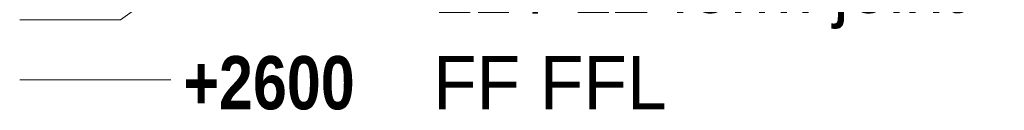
# Model space of a CAD drawing. Header units: millimetres. Extents: x 17 to 413, y 4 to 292.
# Tile 33 of 73: x 144.56 to 168.03, y 153.23 to 155.39. Entities that reach past the tile are written whole.
import ezdxf

# ---------------------------------------------------------------- set-up
doc = ezdxf.new("R2010")
doc.units = ezdxf.units.MM
doc.layers.add('LINE-STEEL', color=7, linetype='Continuous')
doc.layers.add('TEXT-STEEL', color=7, linetype='Continuous')
doc.styles.add('OpenSansCondensed-Bold', font='OpenSansCondensed-Bold.ttf')

msp = doc.modelspace()

# ---------------------------------------------------------------- linework, layer by layer
at = {"layer": 'LINE-STEEL', "lineweight": 5}
for p, q in [((146.963, 155.38), (148.162, 156.25)), ((144.562, 155.38), (146.963, 155.38)), ((144.562, 153.95), (146.963, 153.95)), ((146.963, 153.95), (148.162, 153.95))]:
    msp.add_line(p, q, dxfattribs=at)

# ---------------------------------------------------------------- texts
at = {"layer": 'TEXT-STEEL'}
for s, p in [('L1 / L2 form joint', (154.417, 155.55)), ('FF FFL', (154.417, 153.25))]:
    msp.add_text(s, height=1.27, dxfattribs=at).set_placement(p)
at = {"layer": 'TEXT-STEEL', "style": 'OpenSansCondensed-Bold'}
msp.add_text('+2600', height=1.27, dxfattribs=at).set_placement((148.463, 153.25))

doc.saveas('drawing.dxf')
